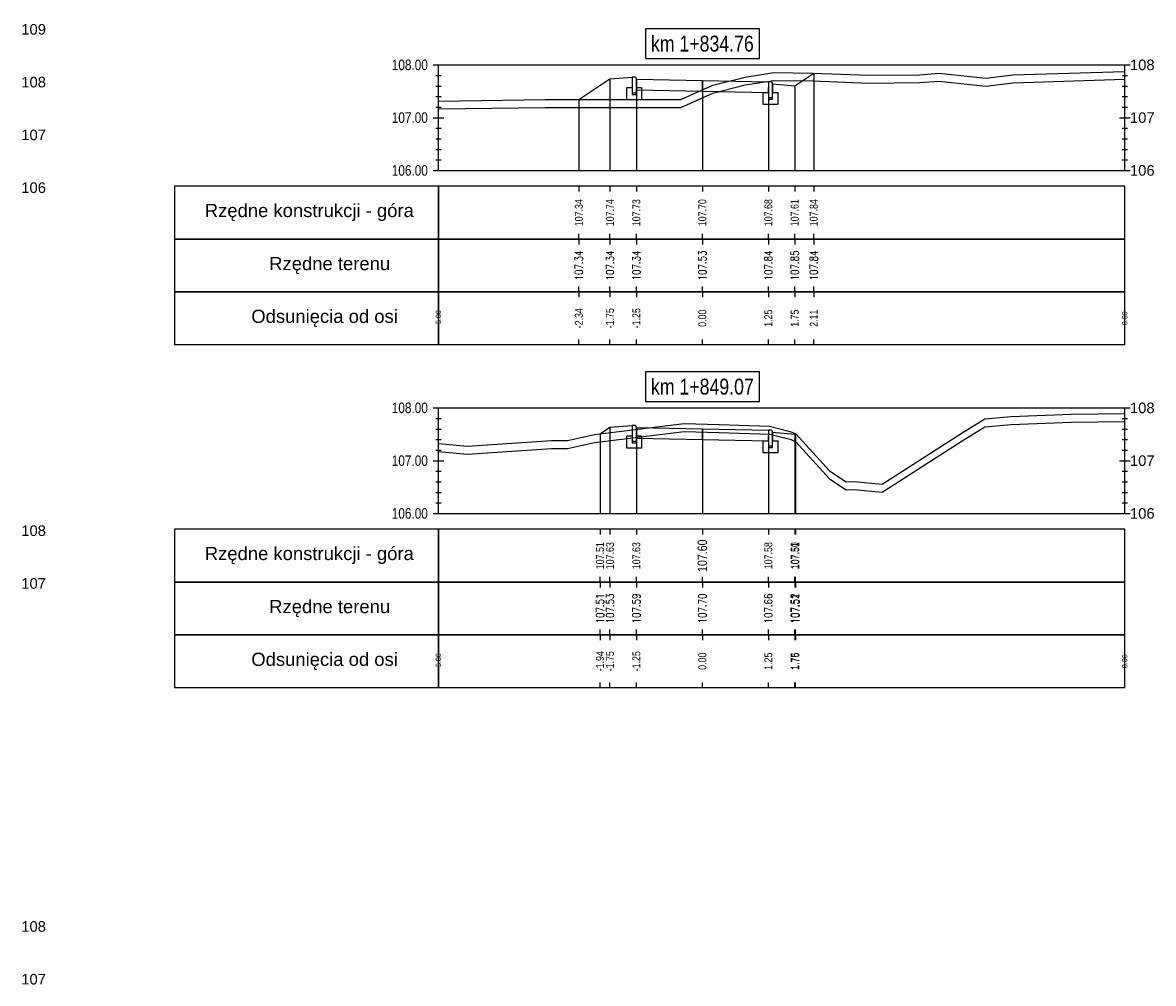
# Model space of a CAD drawing. Extents: x 7537626 to 7538805, y 5722894 to 5725486.
# Tile 88 of 90: x 7538742 to 7538763, y 5725462 to 5725480. Entities that reach past the tile are written whole.
import ezdxf

# ---------------------------------------------------------------- set-up
doc = ezdxf.new("R2010")
doc.units = 0
for name, color, linetype in [('C-DROGI-PROFILE', 7, 'Continuous'), ('C-DROGI-PROFILE-ETYKIETY', 7, 'Continuous'), ('C-DROGI-PRZEKROJE-ETYKIETY', 7, 'Continuous'), ('C-POPRZECZKA-przekrój', 2, 'Continuous'), ('C-POPRZECZKA-widok', 1, 'Continuous')]:
    doc.layers.add(name, color=color, linetype=linetype)
doc.layers.add('C-humus', color=7, linetype='Continuous', true_color=0x003df5)
doc.layers.add('C-Teren', color=7, linetype='Continuous', true_color=0x005716)
doc.styles.add('2mm08', font='arial.ttf', dxfattribs={"width": 0.8})
doc.styles.get("Standard").update_dxf_attribs({"font": 'arial.ttf'})

msp = doc.modelspace()

# ---------------------------------------------------------------- linework, layer by layer
at = {"layer": 'C-DROGI-PROFILE', "color": 7, "linetype": 'Continuous', "lineweight": -3}
for p, q in [((7538752.134, 5725476.736), (7538752.134, 5725476.636)), ((7538752.723, 5725476.736), (7538752.723, 5725476.636)), ((7538753.223, 5725476.736), (7538753.223, 5725476.636)), ((7538754.473, 5725476.736), (7538754.473, 5725476.636)), ((7538755.723, 5725476.736), (7538755.723, 5725476.636)), ((7538756.223, 5725476.736), (7538756.223, 5725476.636)), ((7538756.582, 5725476.736), (7538756.582, 5725476.636)), ((7538752.134, 5725475.736), (7538752.134, 5725475.836)), ((7538752.134, 5725475.736), (7538752.134, 5725475.636)), ((7538752.723, 5725475.736), (7538752.723, 5725475.836)), ((7538752.723, 5725475.736), (7538752.723, 5725475.636)), ((7538753.223, 5725475.736), (7538753.223, 5725475.836)), ((7538753.223, 5725475.736), (7538753.223, 5725475.636)), ((7538754.473, 5725475.736), (7538754.473, 5725475.836)), ((7538754.473, 5725475.736), (7538754.473, 5725475.636)), ((7538755.723, 5725475.736), (7538755.723, 5725475.836)), ((7538755.723, 5725475.736), (7538755.723, 5725475.636)), ((7538756.223, 5725475.736), (7538756.223, 5725475.836)), ((7538756.223, 5725475.736), (7538756.223, 5725475.636)), ((7538756.582, 5725475.736), (7538756.582, 5725475.836)), ((7538756.582, 5725475.736), (7538756.582, 5725475.636)), ((7538752.134, 5725474.736), (7538752.134, 5725474.836)), ((7538752.723, 5725474.736), (7538752.723, 5725474.836)), ((7538753.223, 5725474.736), (7538753.223, 5725474.836)), ((7538754.473, 5725474.736), (7538754.473, 5725474.836)), ((7538755.723, 5725474.736), (7538755.723, 5725474.836)), ((7538756.223, 5725474.736), (7538756.223, 5725474.836)), ((7538756.582, 5725474.736), (7538756.582, 5725474.836)), ((7538752.134, 5725474.736), (7538752.134, 5725474.636)), ((7538752.723, 5725474.736), (7538752.723, 5725474.636)), ((7538753.223, 5725474.736), (7538753.223, 5725474.636)), ((7538754.473, 5725474.736), (7538754.473, 5725474.636)), ((7538755.723, 5725474.736), (7538755.723, 5725474.636)), ((7538756.223, 5725474.736), (7538756.223, 5725474.636)), ((7538756.582, 5725474.736), (7538756.582, 5725474.636)), ((7538752.134, 5725473.736), (7538752.134, 5725473.836)), ((7538752.723, 5725473.736), (7538752.723, 5725473.836)), ((7538753.223, 5725473.736), (7538753.223, 5725473.836)), ((7538754.473, 5725473.736), (7538754.473, 5725473.836)), ((7538755.723, 5725473.736), (7538755.723, 5725473.836)), ((7538756.223, 5725473.736), (7538756.223, 5725473.836)), ((7538756.582, 5725473.736), (7538756.582, 5725473.836)), ((7538752.535, 5725470.236), (7538752.535, 5725470.136)), ((7538752.723, 5725470.236), (7538752.723, 5725470.136)), ((7538753.223, 5725470.236), (7538753.223, 5725470.136)), ((7538754.473, 5725470.236), (7538754.473, 5725470.136)), ((7538755.723, 5725470.236), (7538755.723, 5725470.136)), ((7538756.223, 5725470.236), (7538756.223, 5725470.136)), ((7538756.236, 5725470.236), (7538756.236, 5725470.136)), ((7538752.535, 5725469.236), (7538752.535, 5725469.336)), ((7538752.723, 5725469.236), (7538752.723, 5725469.336)), ((7538753.223, 5725469.236), (7538753.223, 5725469.336)), ((7538754.473, 5725469.236), (7538754.473, 5725469.336)), ((7538755.723, 5725469.236), (7538755.723, 5725469.336)), ((7538756.223, 5725469.236), (7538756.223, 5725469.336)), ((7538756.236, 5725469.236), (7538756.236, 5725469.336)), ((7538752.535, 5725469.236), (7538752.535, 5725469.136)), ((7538752.723, 5725469.236), (7538752.723, 5725469.136)), ((7538753.223, 5725469.236), (7538753.223, 5725469.136)), ((7538754.473, 5725469.236), (7538754.473, 5725469.136)), ((7538755.723, 5725469.236), (7538755.723, 5725469.136)), ((7538756.223, 5725469.236), (7538756.223, 5725469.136)), ((7538756.236, 5725469.236), (7538756.236, 5725469.136)), ((7538752.535, 5725468.236), (7538752.535, 5725468.336)), ((7538752.535, 5725468.236), (7538752.535, 5725468.136)), ((7538752.723, 5725468.236), (7538752.723, 5725468.336)), ((7538752.723, 5725468.236), (7538752.723, 5725468.136)), ((7538753.223, 5725468.236), (7538753.223, 5725468.336)), ((7538753.223, 5725468.236), (7538753.223, 5725468.136)), ((7538754.473, 5725468.236), (7538754.473, 5725468.336)), ((7538754.473, 5725468.236), (7538754.473, 5725468.136)), ((7538755.723, 5725468.236), (7538755.723, 5725468.336)), ((7538755.723, 5725468.236), (7538755.723, 5725468.136)), ((7538756.223, 5725468.236), (7538756.223, 5725468.336)), ((7538756.223, 5725468.236), (7538756.223, 5725468.136)), ((7538756.236, 5725468.236), (7538756.236, 5725468.336)), ((7538756.236, 5725468.236), (7538756.236, 5725468.136)), ((7538752.535, 5725467.236), (7538752.535, 5725467.336)), ((7538752.723, 5725467.236), (7538752.723, 5725467.336)), ((7538753.223, 5725467.236), (7538753.223, 5725467.336)), ((7538754.473, 5725467.236), (7538754.473, 5725467.336)), ((7538755.723, 5725467.236), (7538755.723, 5725467.336)), ((7538756.223, 5725467.236), (7538756.223, 5725467.336)), ((7538756.236, 5725467.236), (7538756.236, 5725467.336))]:
    msp.add_line(p, q, dxfattribs=at)
at = {"layer": 'C-DROGI-PROFILE', "color": 1, "linetype": 'Continuous', "lineweight": -3}
for points in [[(7538749.473, 5725475.736), (7538749.473, 5725476.736), (7538744.473, 5725476.736), (7538744.473, 5725475.736)], [(7538749.473, 5725475.736), (7538762.473, 5725475.736), (7538762.473, 5725476.736), (7538749.473, 5725476.736)], [(7538749.473, 5725474.736), (7538749.473, 5725475.736), (7538744.473, 5725475.736), (7538744.473, 5725474.736)], [(7538749.473, 5725474.736), (7538762.473, 5725474.736), (7538762.473, 5725475.736), (7538749.473, 5725475.736)], [(7538749.473, 5725473.736), (7538749.473, 5725474.736), (7538744.473, 5725474.736), (7538744.473, 5725473.736)], [(7538749.473, 5725473.736), (7538762.473, 5725473.736), (7538762.473, 5725474.736), (7538749.473, 5725474.736)], [(7538749.473, 5725469.236), (7538749.473, 5725470.236), (7538744.473, 5725470.236), (7538744.473, 5725469.236)], [(7538749.473, 5725469.236), (7538762.473, 5725469.236), (7538762.473, 5725470.236), (7538749.473, 5725470.236)], [(7538749.473, 5725468.236), (7538749.473, 5725469.236), (7538744.473, 5725469.236), (7538744.473, 5725468.236)], [(7538749.473, 5725468.236), (7538762.473, 5725468.236), (7538762.473, 5725469.236), (7538749.473, 5725469.236)], [(7538749.473, 5725467.236), (7538749.473, 5725468.236), (7538744.473, 5725468.236), (7538744.473, 5725467.236)], [(7538749.473, 5725467.236), (7538762.473, 5725467.236), (7538762.473, 5725468.236), (7538749.473, 5725468.236)]]:
    msp.add_3dface(points, dxfattribs=at)
at = {"layer": 'C-DROGI-PRZEKROJE-ETYKIETY', "color": 1, "linetype": 'Continuous', "lineweight": -3}
for p, q in [((7538752.723, 5725478.772), (7538752.723, 5725477.036)), ((7538753.223, 5725478.766), (7538753.223, 5725477.036)), ((7538754.473, 5725478.741), (7538754.473, 5725477.036)), ((7538755.723, 5725478.716), (7538755.723, 5725477.036)), ((7538756.582, 5725478.881), (7538756.582, 5725477.036)), ((7538756.223, 5725478.642), (7538756.223, 5725477.036)), ((7538752.134, 5725478.379), (7538752.134, 5725477.036)), ((7538752.535, 5725472.045), (7538752.535, 5725470.536)), ((7538752.723, 5725472.171), (7538752.723, 5725470.536)), ((7538753.223, 5725472.165), (7538753.223, 5725470.536)), ((7538754.473, 5725472.14), (7538754.473, 5725470.536)), ((7538755.723, 5725472.115), (7538755.723, 5725470.536)), ((7538756.223, 5725472.041), (7538756.223, 5725470.536)), ((7538756.236, 5725472.05), (7538756.236, 5725470.536))]:
    msp.add_line(p, q, dxfattribs=at)
at = {"layer": 'C-humus'}
for p, q in [((7538755.286, 5725478.657), (7538755.829, 5725478.742)), ((7538755.829, 5725478.742), (7538756.558, 5725478.732)), ((7538756.558, 5725478.732), (7538757.633, 5725478.693)), ((7538757.633, 5725478.693), (7538758.586, 5725478.701)), ((7538758.586, 5725478.701), (7538758.957, 5725478.728)), ((7538758.957, 5725478.728), (7538759.844, 5725478.633)), ((7538759.844, 5725478.633), (7538760.354, 5725478.698)), ((7538760.354, 5725478.698), (7538762.473, 5725478.764)), ((7538754.064, 5725478.232), (7538754.672, 5725478.504)), ((7538754.672, 5725478.504), (7538755.286, 5725478.657)), ((7538749.473, 5725478.202), (7538751.495, 5725478.229)), ((7538751.495, 5725478.229), (7538754.064, 5725478.232)), ((7538760.324, 5725472.225), (7538761.459, 5725472.266)), ((7538761.459, 5725472.266), (7538762.473, 5725472.282)), ((7538752.43, 5725471.882), (7538754.13, 5725472.092)), ((7538754.13, 5725472.092), (7538754.793, 5725472.072)), ((7538754.793, 5725472.072), (7538755.744, 5725472.042)), ((7538755.744, 5725472.042), (7538756.133, 5725471.942)), ((7538759.396, 5725471.913), (7538759.824, 5725472.18)), ((7538759.824, 5725472.18), (7538760.324, 5725472.225)), ((7538751.919, 5725471.769), (7538752.43, 5725471.882)), ((7538756.133, 5725471.942), (7538756.246, 5725471.896)), ((7538756.246, 5725471.896), (7538756.878, 5725471.192)), ((7538757.881, 5725470.939), (7538759.396, 5725471.913)), ((7538749.473, 5725471.713), (7538749.473, 5725471.713)), ((7538749.473, 5725471.713), (7538750.026, 5725471.66)), ((7538750.026, 5725471.66), (7538751.618, 5725471.766)), ((7538751.618, 5725471.766), (7538751.919, 5725471.769)), ((7538756.878, 5725471.192), (7538757.196, 5725470.986)), ((7538757.196, 5725470.986), (7538757.339, 5725470.992)), ((7538757.339, 5725470.992), (7538757.881, 5725470.939))]:
    msp.add_line(p, q, dxfattribs=at)
at = {"layer": 'C-POPRZECZKA-przekrój', "color": 2, "linetype": 'Continuous', "lineweight": -3}
for p, q in [((7538752.134, 5725478.379), (7538752.723, 5725478.772)), ((7538752.723, 5725478.772), (7538753.143, 5725478.806)), ((7538753.183, 5725478.806), (7538753.143, 5725478.806)), ((7538753.143, 5725478.806), (7538753.143, 5725478.476)), ((7538753.189, 5725478.805), (7538753.183, 5725478.806)), ((7538753.197, 5725478.803), (7538753.189, 5725478.805)), ((7538753.206, 5725478.799), (7538753.197, 5725478.803)), ((7538753.212, 5725478.794), (7538753.206, 5725478.799)), ((7538753.216, 5725478.789), (7538753.212, 5725478.794)), ((7538753.22, 5725478.781), (7538753.216, 5725478.789)), ((7538753.223, 5725478.773), (7538753.22, 5725478.781)), ((7538753.223, 5725478.766), (7538753.223, 5725478.773)), ((7538753.223, 5725478.766), (7538754.473, 5725478.741)), ((7538753.223, 5725478.766), (7538753.224, 5725478.566)), ((7538753.223, 5725478.476), (7538753.223, 5725478.766)), ((7538753.223, 5725478.766), (7538753.223, 5725478.606)), ((7538754.473, 5725478.541), (7538754.473, 5725478.741)), ((7538754.473, 5725478.741), (7538755.723, 5725478.716)), ((7538755.723, 5725478.716), (7538755.722, 5725478.516)), ((7538755.763, 5725478.716), (7538755.723, 5725478.716)), ((7538755.723, 5725478.716), (7538755.723, 5725478.386)), ((7538755.769, 5725478.715), (7538755.763, 5725478.716)), ((7538755.777, 5725478.713), (7538755.769, 5725478.715)), ((7538755.786, 5725478.709), (7538755.777, 5725478.713)), ((7538755.792, 5725478.704), (7538755.786, 5725478.709)), ((7538755.796, 5725478.699), (7538755.792, 5725478.704)), ((7538755.8, 5725478.691), (7538755.796, 5725478.699)), ((7538755.803, 5725478.683), (7538755.8, 5725478.691)), ((7538755.803, 5725478.676), (7538755.803, 5725478.683)), ((7538755.803, 5725478.386), (7538755.803, 5725478.676)), ((7538755.803, 5725478.676), (7538755.803, 5725478.516)), ((7538755.803, 5725478.676), (7538756.223, 5725478.642)), ((7538756.223, 5725478.642), (7538756.582, 5725478.881)), ((7538753.043, 5725478.376), (7538753.043, 5725478.606)), ((7538753.043, 5725478.606), (7538753.143, 5725478.606)), ((7538753.143, 5725478.606), (7538753.143, 5725478.506)), ((7538753.143, 5725478.506), (7538753.223, 5725478.506)), ((7538753.143, 5725478.476), (7538753.223, 5725478.476)), ((7538753.223, 5725478.606), (7538753.323, 5725478.606)), ((7538753.224, 5725478.566), (7538754.473, 5725478.541)), ((7538753.323, 5725478.606), (7538753.323, 5725478.376)), ((7538754.473, 5725478.541), (7538755.722, 5725478.516)), ((7538755.623, 5725478.286), (7538755.623, 5725478.516)), ((7538755.623, 5725478.516), (7538755.723, 5725478.516)), ((7538755.723, 5725478.516), (7538755.723, 5725478.416)), ((7538755.803, 5725478.516), (7538755.903, 5725478.516)), ((7538755.903, 5725478.516), (7538755.903, 5725478.286)), ((7538753.323, 5725478.376), (7538753.043, 5725478.376)), ((7538755.903, 5725478.286), (7538755.623, 5725478.286)), ((7538755.723, 5725478.416), (7538755.803, 5725478.416)), ((7538755.723, 5725478.386), (7538755.803, 5725478.386)), ((7538752.535, 5725472.045), (7538752.723, 5725472.171)), ((7538752.723, 5725472.171), (7538753.143, 5725472.205)), ((7538753.183, 5725472.205), (7538753.143, 5725472.205)), ((7538753.143, 5725472.205), (7538753.143, 5725471.875)), ((7538753.189, 5725472.204), (7538753.183, 5725472.205)), ((7538753.197, 5725472.202), (7538753.189, 5725472.204)), ((7538753.206, 5725472.198), (7538753.197, 5725472.202)), ((7538753.212, 5725472.193), (7538753.206, 5725472.198)), ((7538753.216, 5725472.188), (7538753.212, 5725472.193)), ((7538753.22, 5725472.18), (7538753.216, 5725472.188)), ((7538753.223, 5725472.172), (7538753.22, 5725472.18)), ((7538753.223, 5725472.165), (7538753.223, 5725472.172)), ((7538753.223, 5725472.165), (7538754.473, 5725472.14)), ((7538753.223, 5725472.165), (7538753.224, 5725471.965)), ((7538753.223, 5725471.875), (7538753.223, 5725472.165)), ((7538753.223, 5725472.165), (7538753.223, 5725472.005)), ((7538754.473, 5725471.94), (7538754.473, 5725472.14)), ((7538754.473, 5725472.14), (7538755.723, 5725472.115)), ((7538755.723, 5725472.115), (7538755.722, 5725471.915)), ((7538755.763, 5725472.115), (7538755.723, 5725472.115)), ((7538755.723, 5725472.115), (7538755.723, 5725471.785)), ((7538755.769, 5725472.114), (7538755.763, 5725472.115)), ((7538755.777, 5725472.112), (7538755.769, 5725472.114)), ((7538755.786, 5725472.108), (7538755.777, 5725472.112)), ((7538755.792, 5725472.103), (7538755.786, 5725472.108)), ((7538755.796, 5725472.098), (7538755.792, 5725472.103)), ((7538755.8, 5725472.09), (7538755.796, 5725472.098)), ((7538755.803, 5725472.082), (7538755.8, 5725472.09)), ((7538755.803, 5725472.075), (7538755.803, 5725472.082)), ((7538755.803, 5725471.785), (7538755.803, 5725472.075)), ((7538755.803, 5725472.075), (7538755.803, 5725471.915)), ((7538755.803, 5725472.075), (7538756.223, 5725472.041)), ((7538756.223, 5725472.041), (7538756.236, 5725472.05)), ((7538753.043, 5725471.775), (7538753.043, 5725472.005)), ((7538753.043, 5725472.005), (7538753.143, 5725472.005)), ((7538753.143, 5725472.005), (7538753.143, 5725471.905)), ((7538753.143, 5725471.905), (7538753.223, 5725471.905)), ((7538753.143, 5725471.875), (7538753.223, 5725471.875)), ((7538753.223, 5725472.005), (7538753.323, 5725472.005)), ((7538753.224, 5725471.965), (7538754.473, 5725471.94)), ((7538753.323, 5725472.005), (7538753.323, 5725471.775)), ((7538754.473, 5725471.94), (7538755.722, 5725471.915)), ((7538755.623, 5725471.685), (7538755.623, 5725471.915)), ((7538755.623, 5725471.915), (7538755.723, 5725471.915)), ((7538755.723, 5725471.915), (7538755.723, 5725471.815)), ((7538755.803, 5725471.915), (7538755.903, 5725471.915)), ((7538755.903, 5725471.915), (7538755.903, 5725471.685)), ((7538753.323, 5725471.775), (7538753.043, 5725471.775)), ((7538755.903, 5725471.685), (7538755.623, 5725471.685)), ((7538755.723, 5725471.815), (7538755.803, 5725471.815)), ((7538755.723, 5725471.785), (7538755.803, 5725471.785))]:
    msp.add_line(p, q, dxfattribs=at)
at = {"layer": 'C-POPRZECZKA-widok', "color": 1, "linetype": 'Continuous', "lineweight": -3}
for p, q in [((7538749.373, 5725479.036), (7538762.573, 5725479.036)), ((7538749.473, 5725477.036), (7538749.473, 5725479.036)), ((7538762.473, 5725477.036), (7538762.473, 5725479.036)), ((7538749.423, 5725478.836), (7538749.523, 5725478.836)), ((7538762.423, 5725478.836), (7538762.523, 5725478.836)), ((7538749.423, 5725478.636), (7538749.523, 5725478.636)), ((7538762.423, 5725478.636), (7538762.523, 5725478.636)), ((7538749.423, 5725478.436), (7538749.523, 5725478.436)), ((7538762.423, 5725478.436), (7538762.523, 5725478.436)), ((7538749.373, 5725478.036), (7538749.573, 5725478.036)), ((7538749.423, 5725478.236), (7538749.523, 5725478.236)), ((7538749.423, 5725478.036), (7538749.523, 5725478.036)), ((7538762.373, 5725478.036), (7538762.573, 5725478.036)), ((7538762.423, 5725478.236), (7538762.523, 5725478.236)), ((7538762.423, 5725478.236), (7538762.523, 5725478.236)), ((7538762.423, 5725478.036), (7538762.523, 5725478.036)), ((7538749.423, 5725477.836), (7538749.523, 5725477.836)), ((7538762.423, 5725477.836), (7538762.523, 5725477.836)), ((7538749.423, 5725477.636), (7538749.523, 5725477.636)), ((7538762.423, 5725477.636), (7538762.523, 5725477.636)), ((7538749.423, 5725477.436), (7538749.523, 5725477.436)), ((7538762.423, 5725477.436), (7538762.523, 5725477.436)), ((7538749.423, 5725477.236), (7538749.523, 5725477.236)), ((7538762.423, 5725477.236), (7538762.523, 5725477.236)), ((7538749.373, 5725477.036), (7538762.573, 5725477.036)), ((7538749.373, 5725472.536), (7538762.573, 5725472.536)), ((7538749.473, 5725470.536), (7538749.473, 5725472.536)), ((7538762.473, 5725470.536), (7538762.473, 5725472.536)), ((7538749.423, 5725472.336), (7538749.523, 5725472.336)), ((7538762.423, 5725472.336), (7538762.523, 5725472.336)), ((7538749.423, 5725472.136), (7538749.523, 5725472.136)), ((7538762.423, 5725472.136), (7538762.523, 5725472.136)), ((7538749.423, 5725471.936), (7538749.523, 5725471.936)), ((7538762.423, 5725471.936), (7538762.523, 5725471.936)), ((7538749.423, 5725471.736), (7538749.523, 5725471.736)), ((7538762.423, 5725471.736), (7538762.523, 5725471.736)), ((7538749.373, 5725471.536), (7538749.573, 5725471.536)), ((7538749.423, 5725471.536), (7538749.523, 5725471.536)), ((7538762.373, 5725471.536), (7538762.573, 5725471.536)), ((7538762.423, 5725471.536), (7538762.523, 5725471.536)), ((7538749.423, 5725471.336), (7538749.523, 5725471.336)), ((7538762.423, 5725471.336), (7538762.523, 5725471.336)), ((7538749.423, 5725471.136), (7538749.523, 5725471.136)), ((7538762.423, 5725471.136), (7538762.523, 5725471.136)), ((7538749.423, 5725470.936), (7538749.523, 5725470.936)), ((7538762.423, 5725470.936), (7538762.523, 5725470.936)), ((7538749.373, 5725470.536), (7538762.573, 5725470.536)), ((7538749.423, 5725470.736), (7538749.523, 5725470.736)), ((7538762.423, 5725470.736), (7538762.523, 5725470.736))]:
    msp.add_line(p, q, dxfattribs=at)
at = {"layer": 'C-POPRZECZKA-widok', "color": 3, "linetype": 'Continuous', "lineweight": -3}
for points in [[(7538753.393, 5725479.161), (7538755.553, 5725479.161), (7538755.553, 5725479.718), (7538753.393, 5725479.718)], [(7538753.393, 5725472.661), (7538755.553, 5725472.661), (7538755.553, 5725473.218), (7538753.393, 5725473.218)]]:
    msp.add_3dface(points, dxfattribs=at)
at = {"layer": 'C-Teren'}
for p, q in [((7538755.286, 5725478.807), (7538755.829, 5725478.892)), ((7538755.829, 5725478.892), (7538756.558, 5725478.882)), ((7538760.354, 5725478.848), (7538762.473, 5725478.914)), ((7538754.672, 5725478.654), (7538755.286, 5725478.807)), ((7538756.558, 5725478.882), (7538757.633, 5725478.843)), ((7538757.633, 5725478.843), (7538758.586, 5725478.851)), ((7538758.586, 5725478.851), (7538758.957, 5725478.878)), ((7538758.957, 5725478.878), (7538759.844, 5725478.783)), ((7538759.844, 5725478.783), (7538760.354, 5725478.848)), ((7538754.064, 5725478.382), (7538754.672, 5725478.654)), ((7538749.473, 5725478.352), (7538751.495, 5725478.379)), ((7538751.495, 5725478.379), (7538754.064, 5725478.382)), ((7538759.396, 5725472.063), (7538759.824, 5725472.33)), ((7538759.824, 5725472.33), (7538760.324, 5725472.375)), ((7538760.324, 5725472.375), (7538761.459, 5725472.416)), ((7538761.459, 5725472.416), (7538762.473, 5725472.432)), ((7538751.919, 5725471.919), (7538752.43, 5725472.032)), ((7538752.43, 5725472.032), (7538754.13, 5725472.242)), ((7538754.13, 5725472.242), (7538754.793, 5725472.222)), ((7538754.793, 5725472.222), (7538755.744, 5725472.192)), ((7538755.744, 5725472.192), (7538756.133, 5725472.092)), ((7538756.133, 5725472.092), (7538756.246, 5725472.046)), ((7538756.246, 5725472.046), (7538756.878, 5725471.342)), ((7538757.881, 5725471.089), (7538759.396, 5725472.063)), ((7538749.473, 5725471.863), (7538749.473, 5725471.863)), ((7538749.473, 5725471.863), (7538750.026, 5725471.81)), ((7538750.026, 5725471.81), (7538751.618, 5725471.916)), ((7538751.618, 5725471.916), (7538751.919, 5725471.919)), ((7538756.878, 5725471.342), (7538757.196, 5725471.136)), ((7538757.196, 5725471.136), (7538757.339, 5725471.142)), ((7538757.339, 5725471.142), (7538757.881, 5725471.089))]:
    msp.add_line(p, q, dxfattribs=at)

# ---------------------------------------------------------------- texts
at = {"layer": 'C-DROGI-PROFILE', "color": 2}
for s, p in [('Rzędne konstrukcji - góra', (7538745.048, 5725476.153)), ('Rzędne terenu', (7538746.268, 5725475.147)), ('Odsunięcia od osi', (7538745.929, 5725474.147)), ('Rzędne konstrukcji - góra', (7538745.048, 5725469.653)), ('Rzędne terenu', (7538746.268, 5725468.647)), ('Odsunięcia od osi', (7538745.929, 5725467.647))]:
    msp.add_text(s, height=0.25, dxfattribs=at).set_placement(p)
at = {"layer": 'C-DROGI-PROFILE-ETYKIETY', "color": 1, "linetype": 'Continuous', "lineweight": -3, "attachment_point": 5, "rotation": 90, "style": '2mm08'}
for s, insert, char_height in [('107.34', (7538752.134, 5725476.236), 0.15), ('107.74', (7538752.723, 5725476.236), 0.15), ('107.73', (7538753.223, 5725476.236), 0.15), ('107.70', (7538754.473, 5725476.236), 0.15), ('107.68', (7538755.723, 5725476.236), 0.15), ('107.61', (7538756.223, 5725476.236), 0.15), ('107.84', (7538756.582, 5725476.236), 0.15), ('{\\Fsimplex.shx|c238;107.34}', (7538752.134, 5725475.236), 0.15), ('{\\Fsimplex.shx|c238;107.34}', (7538752.723, 5725475.236), 0.15), ('{\\Fsimplex.shx|c238;107.34}', (7538753.223, 5725475.236), 0.15), ('{\\Fsimplex.shx|c238;107.53}', (7538754.473, 5725475.236), 0.15), ('{\\Fsimplex.shx|c238;107.84}', (7538755.723, 5725475.236), 0.15), ('{\\Fsimplex.shx|c238;107.85}', (7538756.223, 5725475.236), 0.15), ('{\\Fsimplex.shx|c238;107.84}', (7538756.582, 5725475.236), 0.15), ('-2.34', (7538752.134, 5725474.236), 0.15), ('-1.75', (7538752.723, 5725474.236), 0.15), ('-1.25', (7538753.223, 5725474.236), 0.15), ('0.00', (7538754.473, 5725474.236), 0.15), ('1.25', (7538755.723, 5725474.236), 0.15), ('1.75', (7538756.223, 5725474.236), 0.15), ('2.11', (7538756.582, 5725474.236), 0.15), ('107.51', (7538752.535, 5725469.736), 0.15), ('107.63', (7538752.723, 5725469.736), 0.15), ('107.63', (7538753.223, 5725469.736), 0.15), ('107.60', (7538754.473, 5725469.736), 0.18), ('107.58', (7538755.723, 5725469.736), 0.15), ('107.50', (7538756.223, 5725469.736), 0.15), ('107.51', (7538756.236, 5725469.736), 0.15), ('{\\Fsimplex.shx|c238;107.51}', (7538752.535, 5725468.736), 0.15), ('{\\Fsimplex.shx|c238;107.53}', (7538752.723, 5725468.736), 0.15), ('{\\Fsimplex.shx|c238;107.59}', (7538753.223, 5725468.736), 0.15), ('{\\Fsimplex.shx|c238;107.70}', (7538754.473, 5725468.736), 0.15), ('{\\Fsimplex.shx|c238;107.66}', (7538755.723, 5725468.736), 0.15), ('{\\Fsimplex.shx|c238;107.52}', (7538756.223, 5725468.736), 0.15), ('{\\Fsimplex.shx|c238;107.51}', (7538756.236, 5725468.736), 0.15), ('-1.94', (7538752.535, 5725467.736), 0.15), ('-1.75', (7538752.723, 5725467.736), 0.15), ('-1.25', (7538753.223, 5725467.736), 0.15), ('0.00', (7538754.473, 5725467.736), 0.15), ('1.25', (7538755.723, 5725467.736), 0.15), ('1.75', (7538756.223, 5725467.736), 0.15), ('1.76', (7538756.236, 5725467.736), 0.15)]:
    msp.add_mtext(s, dxfattribs=dict(at, insert=insert, char_height=char_height))
at = {"layer": 'C-DROGI-PROFILE-ETYKIETY', "color": 7, "linetype": 'Continuous', "lineweight": -3, "char_height": 0.1, "attachment_point": 5, "rotation": 90, "style": '2mm08'}
for s, insert in [('-5.00', (7538749.473, 5725474.236)), ('8.00', (7538762.473, 5725474.236)), ('-5.00', (7538749.473, 5725467.736)), ('8.00', (7538762.473, 5725467.736))]:
    msp.add_mtext(s, dxfattribs=dict(at, insert=insert))
at = {"layer": 'C-POPRZECZKA-widok', "color": 1, "linetype": 'Continuous', "lineweight": -3, "char_height": 0.2, "attachment_point": 4}
for s, insert in [('109', (7538741.573, 5725479.709)), ('108', (7538762.573, 5725479.036)), ('108', (7538741.573, 5725478.709)), ('107', (7538762.573, 5725478.036)), ('107', (7538741.573, 5725477.709)), ('106', (7538762.573, 5725477.036)), ('106', (7538741.573, 5725476.709)), ('108', (7538762.573, 5725472.536)), ('107', (7538762.573, 5725471.536)), ('106', (7538762.573, 5725470.536)), ('108', (7538741.573, 5725470.209)), ('107', (7538741.573, 5725469.209)), ('108', (7538741.573, 5725462.709)), ('107', (7538741.573, 5725461.709))]:
    msp.add_mtext(s, dxfattribs=dict(at, insert=insert))
at = {"layer": 'C-POPRZECZKA-widok', "color": 3, "linetype": 'Continuous', "lineweight": -3, "char_height": 0.3, "attachment_point": 8, "style": '2mm08'}
for s, insert in [('km 1+834.76', (7538754.473, 5725479.286)), ('km 1+849.07', (7538754.473, 5725472.786))]:
    msp.add_mtext(s, dxfattribs=dict(at, insert=insert))
at = {"layer": 'C-POPRZECZKA-widok', "color": 1, "linetype": 'Continuous', "lineweight": -3, "char_height": 0.2, "attachment_point": 6, "style": '2mm08'}
for s, insert in [('108.00', (7538749.273, 5725479.036)), ('107.00', (7538749.273, 5725478.036)), ('106.00', (7538749.273, 5725477.036)), ('108.00', (7538749.273, 5725472.536)), ('107.00', (7538749.273, 5725471.536)), ('106.00', (7538749.273, 5725470.536))]:
    msp.add_mtext(s, dxfattribs=dict(at, insert=insert))

doc.saveas('drawing.dxf')
